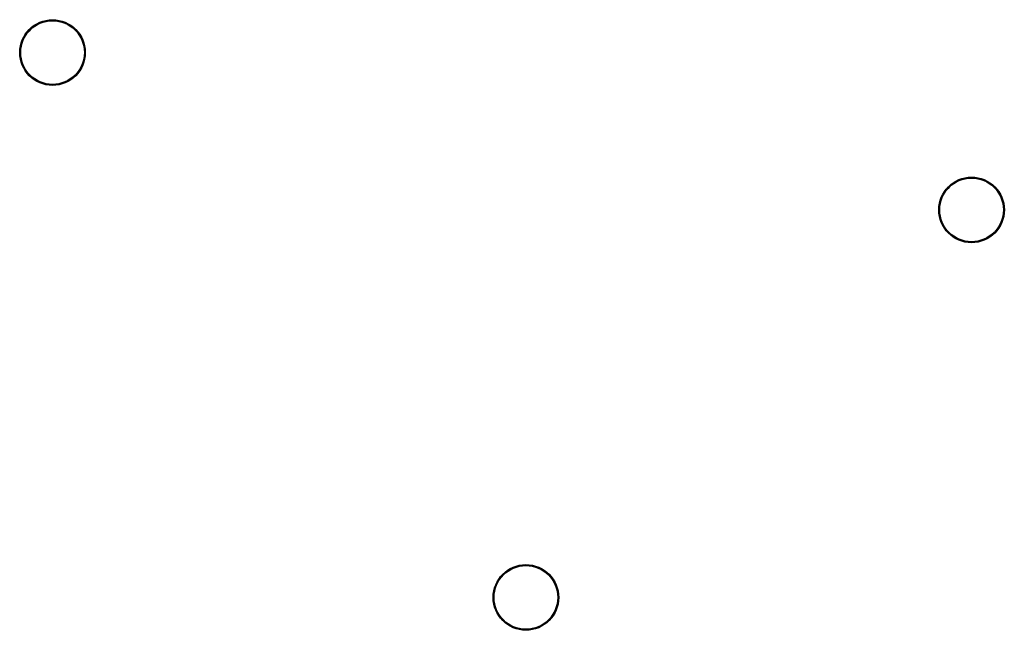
# Model space of a CAD drawing. Header units: millimetres. Extents: x 98667 to 994031, y -2704 to 533009.
# Tile 134 of 256: x 516263 to 531272, y 282652 to 291953. Entities that reach past the tile are written whole.
import ezdxf

# ---------------------------------------------------------------- set-up
doc = ezdxf.new("R2010")
doc.units = ezdxf.units.MM
doc.layers.add('A-COL ENCLOUSER INNER', color=1, linetype='Continuous')
doc.layers.add('A-COL ENCLOUSER OUTER', color=6, linetype='Continuous')

msp = doc.modelspace()

# ---------------------------------------------------------------- linework, layer by layer
at = {"layer": 'A-COL ENCLOUSER INNER', "color": 251}
for centre, radius in [((516763, 291453), 494), ((516763, 291453), 485), ((530772, 289056), 494), ((530772, 289056), 485), ((523979, 283152), 494), ((523979, 283152), 485)]:
    msp.add_circle(centre, radius, dxfattribs=at)
at = {"layer": 'A-COL ENCLOUSER OUTER', "color": 251}
for centre in [(516763, 291453), (530772, 289056), (523979, 283152)]:
    msp.add_circle(centre, 500, dxfattribs=at)

doc.saveas('drawing.dxf')
